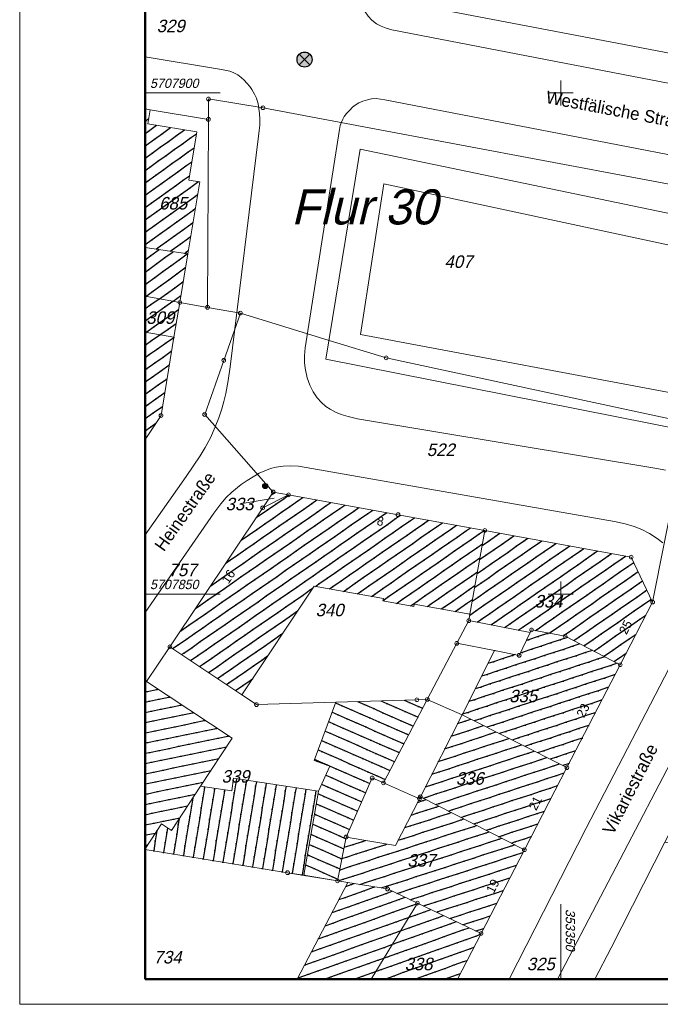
# Model space of a CAD drawing. Extents: x 353221 to 353679, y 5707809 to 5707957.
# Tile 1 of 21: x 353296 to 353360, y 5707809 to 5707907. Entities that reach past the tile are written whole.
import ezdxf

# ---------------------------------------------------------------- set-up
doc = ezdxf.new("R2010")
doc.units = 0
doc.header["$MEASUREMENT"] = 0
doc.linetypes.add('LINE_LT_4', pattern=[10000, 10000, 0])
for name, color, linetype in [('ALK', 7, 'Continuous'), ('Beschriftung-Punkte', 7, 'Continuous'), ('Gebäude', 7, 'Continuous'), ('Kanaldeckel', 7, 'Continuous'), ('Verm Rahmen P-1', 7, 'Continuous'), ('ZL_Linien', 7, 'Continuous')]:
    doc.layers.add(name, color=color, linetype=linetype)
doc.styles.add('10', font='txt', dxfattribs={"oblique": 13.5, "height": 1})
doc.styles.add('2001', font='txt', dxfattribs={"oblique": 13.5, "height": 1})
doc.styles.add('2002', font='txt', dxfattribs={"oblique": 13.5, "height": 1})
doc.styles.add('2003', font='txt', dxfattribs={"height": 1})
doc.styles.add('2004', font='txt', dxfattribs={"height": 1})
doc.styles.add('44', font='txt', dxfattribs={"height": 1})

# ---------------------------------------------------------------- blocks, each defined once
blk = doc.blocks.new('2050')
at = {"true_color": 0x000000}
h = blk.add_hatch(color=18, dxfattribs=at)
edge = h.paths.add_edge_path(flags=0)
edge.add_arc((0, 0), 1.5, 0, 360)
at = {"color": 1, "lineweight": 25, "true_color": 0xff0000}
for q in [(-1.06, 1.06), (-1.06, -1.06), (1.06, 1.06), (1.06, -1.06)]:
    blk.add_line((0, 0), q, dxfattribs=at)
blk.add_circle((0, 0), 1.5, dxfattribs=at)
blk = doc.blocks.new('107')
at = {"true_color": 0x000000}
h = blk.add_hatch(color=18, dxfattribs=at)
edge = h.paths.add_edge_path(flags=0)
edge.add_arc((0, 0), 0.5, 0, 360)
at = {"color": 1, "lineweight": 25, "true_color": 0xff0000}
blk.add_circle((0, 0), 0.5, dxfattribs=at)

msp = doc.modelspace()

# ---------------------------------------------------------------- hatches: boundary and pattern name
at = {"layer": 'Gebäude', "true_color": 0xff0000}
h = msp.add_hatch(dxfattribs=at)
h.set_pattern_fill('STRATIS_AreaStyle140', color=1, style=0, pattern_type=2)
h.set_pattern_definition([(-324.346, (353308.5349, 5707898.4082), (0.229655, 1.39544), [0, 0, 1])])
h.paths.add_polyline_path([(353308.535, 5707884.595), (353308.535, 5707898.408), (353309.056, 5707898.322), (353308.823, 5707896.914), (353313.684, 5707896.114), (353312.889, 5707891.316), (353313.987, 5707891.136), (353312.795, 5707883.938)])
h = msp.add_hatch(dxfattribs=at)
h.set_pattern_fill('STRATIS_AreaStyle141', color=1, style=0, pattern_type=2)
h.set_pattern_definition([(-323.773, (353308.5349, 5707884.5955), (0.2157, 1.39767), [0, 0, 1])])
h.paths.add_polyline_path([(353308.535, 5707879.715), (353308.535, 5707884.595), (353312.795, 5707883.938), (353311.995, 5707879.104)])
h = msp.add_hatch(dxfattribs=at)
h.set_pattern_fill('STRATIS_AreaStyle139', color=1, style=0, pattern_type=2)
h.set_pattern_definition([(-325.021, (353308.5349, 5707879.7154), (0.24608, 1.39264), [0, 0, 1])])
h.paths.add_polyline_path([(353308.535, 5707865.418), (353308.535, 5707879.715), (353311.995, 5707879.104), (353311.421, 5707875.629), (353310.129, 5707867.817)])
h = msp.add_hatch(dxfattribs=at)
h.set_pattern_fill('STRATIS_AreaStyle142', color=1, style=0, pattern_type=2)
h.set_pattern_definition([(-325.3043, (353311.012, 5707860.187), (0.252968, 1.391405), [0, 0, 1])])
h.paths.add_polyline_path([(353311.012, 5707844.746), (353318.19, 5707839.952), (353325.392, 5707850.8), (353332.314, 5707849.562), (353332.27, 5707849.317), (353335.332, 5707848.77), (353335.375, 5707849.013), (353340.942, 5707848.016), (353342.424, 5707856.352), (353333.772, 5707857.925), (353322.848, 5707859.91), (353321.323, 5707860.187), (353320.273, 5707858.613)])
h = msp.add_hatch(dxfattribs=at)
h.set_pattern_fill('STRATIS_AreaStyle148', color=1, style=0, pattern_type=2)
h.set_pattern_definition([(-325.298, (353340.825, 5707856.352), (0.252815, 1.391433), [0, 0, 1])])
h.paths.add_polyline_path([(353340.825, 5707847.358), (353346.959, 5707846.158), (353347.092, 5707846.43), (353350.444, 5707845.805), (353355.927, 5707842.954), (353359.169, 5707849.215), (353357.031, 5707853.698), (353342.424, 5707856.352), (353340.942, 5707848.016)])
h = msp.add_hatch(dxfattribs=at)
h.set_pattern_fill('STRATIS_AreaStyle147', color=1, style=0, pattern_type=2)
h.set_pattern_definition([(-161.7924, (353340.152, 5707846.43), (-0.63747, -1.26239), [0, 0, 1])])
h.paths.add_polyline_path([(353340.152, 5707837.973), (353350.614, 5707832.69), (353355.927, 5707842.954), (353350.444, 5707845.805), (353347.092, 5707846.43), (353346.959, 5707846.158), (353345.856, 5707843.895), (353343.396, 5707844.371)])
h = msp.add_hatch(dxfattribs=at)
h.set_pattern_fill('STRATIS_AreaStyle145', color=1, style=0, pattern_type=2)
h.set_pattern_definition([(-348.367, (353308.5349, 5707841.269), (0.777823, 1.1811), [0, 0, 1])])
h.paths.add_polyline_path([(353308.535, 5707824.601), (353308.535, 5707841.039), (353308.687, 5707841.269), (353317.239, 5707835.637), (353314.08, 5707830.839), (353311.18, 5707826.436), (353310.178, 5707827.096)])
h = msp.add_hatch(dxfattribs=at)
h.set_pattern_fill('STRATIS_AreaStyle144', color=1, style=0, pattern_type=2)
h.set_pattern_definition([(-23.7475, (353324.5366, 5707840.4808), (1.318036, 0.51262), [0, 0, 1])])
h.paths.add_polyline_path([(353326.966, 5707832.827), (353325.831, 5707830.353), (353324.363, 5707821.948), (353327.74, 5707821.398), (353328.595, 5707825.766), (353331.189, 5707831.662), (353332.314, 5707831.167), (353336.692, 5707839.496), (353335.645, 5707839.464), (353327.564, 5707839.22), (353325.399, 5707833.412)])
h = msp.add_hatch(dxfattribs=at)
h.set_pattern_fill('STRATIS_AreaStyle149', color=1, style=0, pattern_type=2)
h.set_pattern_definition([(-341.7924, (353336, 5707837.973), (0.63747, 1.26239), [0, 0, 1])])
h.paths.add_polyline_path([(353336, 5707829.785), (353346.373, 5707824.496), (353350.614, 5707832.69), (353340.152, 5707837.973)])
h = msp.add_hatch(dxfattribs=at)
h.set_pattern_fill('STRATIS_AreaStyle143', color=1, style=0, pattern_type=2)
h.set_pattern_definition([(-99.2545, (353308.7085, 5707832.6168), (0.826164, -1.147804), [0, 0, 1])])
h.paths.add_polyline_path([(353308.535, 5707824.527), (353308.535, 5707824.601), (353310.178, 5707827.096), (353311.18, 5707826.436), (353314.08, 5707830.839), (353317.181, 5707830.371), (353317.371, 5707831.632), (353325.831, 5707830.353), (353324.363, 5707821.948), (353322.76, 5707822.209)])
h = msp.add_hatch(dxfattribs=at)
h.set_pattern_fill('STRATIS_AreaStyle146', color=1, style=0, pattern_type=2)
h.set_pattern_definition([(-342.016, (353327.74, 5707829.785), (0.642396, 1.25989), [0, 0, 1])])
h.paths.add_polyline_path([(353335.704, 5707819.173), (353342.055, 5707816.154), (353346.373, 5707824.496), (353336, 5707829.785), (353335.902, 5707829.592), (353333.534, 5707824.923), (353328.595, 5707825.766), (353327.74, 5707821.398), (353328.763, 5707821.231), (353332.735, 5707820.584)])
h = msp.add_hatch(dxfattribs=at)
h.set_pattern_fill('STRATIS_AreaStyle150', color=1, style=0, pattern_type=2)
h.set_pattern_definition([(-340.4245, (353323.7055, 5707821.231), (0.60715, 1.27725), [0, 0, 1])])
h.paths.add_polyline_path([(353323.706, 5707811.584), (353339.689, 5707811.584), (353342.055, 5707816.154), (353335.704, 5707819.173), (353332.735, 5707820.584), (353328.763, 5707821.231)])

# ---------------------------------------------------------------- linework, layer by layer
at = {"layer": 'ALK', "color": 1, "lineweight": 13, "true_color": 0xff0000}
msp.add_line((353318.031, 5707859.015), (353321.412, 5707859.566), dxfattribs=at)
at = {"layer": 'ALK', "color": 1, "lineweight": 18, "true_color": 0xff0000}
for points in [[(353338.914, 5707954.084), (353331.532, 5707909.591), (353354.915, 5707905.115), (353369.702, 5707902.282), (353426.952, 5707891.299), (353491.369, 5707878.939), (353516.874, 5707873.934), (353521.891, 5707879.894), (353526.985, 5707885.943), (353532.535, 5707892.535), (353535.309, 5707895.83), (353540.449, 5707901.936), (353541.152, 5707902.771), (353536.668, 5707906.617), (353532.493, 5707910.19), (353532.272, 5707910.389), (353521.855, 5707919.321), (353535.83, 5707933.866), (353546.473, 5707944.95), (353550.63, 5707949.278), (353550.074, 5707949.754), (353554.297, 5707954.084)], [(353308.535, 5707898.408), (353309.056, 5707898.322), (353314.849, 5707897.363), (353314.857, 5707899.401), (353320.304, 5707898.524), (353330.364, 5707896.629), (353367.201, 5707889.688), (353369.702, 5707902.282), (353354.915, 5707905.115), (353331.532, 5707909.591), (353322.099, 5707911.394), (353315.319, 5707912.51), (353308.535, 5707913.633)], [(353308.535, 5707879.715), (353311.995, 5707879.104), (353314.779, 5707878.613), (353314.849, 5707897.363), (353309.056, 5707898.322), (353308.535, 5707898.408)], [(353353.414, 5707811.584), (353355.015, 5707814.712), (353360.393, 5707825.253), (353364.117, 5707832.537), (353372.491, 5707848.918), (353375.391, 5707863.852), (353375.492, 5707864.374), (353379.936, 5707887.294), (353370.97, 5707888.946), (353368.812, 5707889.344), (353367.201, 5707889.688), (353362.717, 5707867.095), (353359.169, 5707849.215), (353355.927, 5707842.954), (353350.614, 5707832.69), (353346.373, 5707824.496), (353342.055, 5707816.154), (353339.689, 5707811.584)], [(353308.535, 5707865.418), (353310.129, 5707867.817), (353311.421, 5707875.629), (353311.995, 5707879.104), (353308.535, 5707879.715)], [(353308.535, 5707841.039), (353308.687, 5707841.269), (353311.012, 5707844.746), (353320.273, 5707858.613), (353321.323, 5707860.187), (353314.483, 5707867.913), (353316.384, 5707873.32), (353318.042, 5707878.036), (353314.779, 5707878.613), (353311.995, 5707879.104), (353311.421, 5707875.629), (353310.129, 5707867.817), (353308.535, 5707865.418)], [(353440.568, 5707811.584), (353441.984, 5707821.118), (353446.184, 5707849.46), (353437.38, 5707851.921), (353430.908, 5707853.166), (353402.108, 5707858.706), (353396.978, 5707832.144), (353396.15, 5707827.844), (353394.393, 5707818.738), (353360.393, 5707825.253), (353355.015, 5707814.712), (353353.414, 5707811.584)], [(353308.535, 5707824.527), (353322.76, 5707822.209), (353327.74, 5707821.398), (353328.595, 5707825.766), (353331.189, 5707831.662), (353332.314, 5707831.167), (353336.692, 5707839.496), (353335.645, 5707839.464), (353327.564, 5707839.22), (353319.647, 5707838.98), (353318.19, 5707839.952), (353311.012, 5707844.746), (353308.687, 5707841.269), (353308.535, 5707841.039)], [(353331.092, 5707811.584), (353335.704, 5707819.173), (353332.735, 5707820.584), (353328.763, 5707821.231), (353327.74, 5707821.398), (353322.76, 5707822.209), (353308.535, 5707824.527)], [(353339.689, 5707811.584), (353342.055, 5707816.154), (353335.704, 5707819.173), (353331.092, 5707811.584)]]:
    msp.add_lwpolyline(points, dxfattribs=at)
for points in [[(353314.67, 5707899.401, 1), (353315.045, 5707899.401, 1), (353314.67, 5707899.401)], [(353320.117, 5707898.524, 1), (353320.492, 5707898.524, 1), (353320.117, 5707898.524)], [(353314.661, 5707897.363, 1), (353315.036, 5707897.363, 1), (353314.661, 5707897.363)], [(353311.807, 5707879.104, 1), (353312.182, 5707879.104, 1), (353311.807, 5707879.104)], [(353314.591, 5707878.613, 1), (353314.966, 5707878.613, 1), (353314.591, 5707878.613)], [(353317.855, 5707878.036, 1), (353318.23, 5707878.036, 1), (353317.855, 5707878.036)], [(353316.197, 5707873.32, 1), (353316.572, 5707873.32, 1), (353316.197, 5707873.32)], [(353332.405, 5707873.572, 1), (353332.78, 5707873.572, 1), (353332.405, 5707873.572)], [(353309.942, 5707867.817, 1), (353310.317, 5707867.817, 1), (353309.942, 5707867.817)], [(353314.296, 5707867.913, 1), (353314.671, 5707867.913, 1), (353314.296, 5707867.913)], [(353321.135, 5707860.187, 1), (353321.51, 5707860.187, 1), (353321.135, 5707860.187)], [(353322.66, 5707859.91, 1), (353323.035, 5707859.91, 1), (353322.66, 5707859.91)], [(353320.085, 5707858.613, 1), (353320.46, 5707858.613, 1), (353320.085, 5707858.613)], [(353333.584, 5707857.925, 1), (353333.959, 5707857.925, 1), (353333.584, 5707857.925)], [(353342.236, 5707856.352, 1), (353342.611, 5707856.352, 1), (353342.236, 5707856.352)], [(353356.844, 5707853.698, 1), (353357.219, 5707853.698, 1), (353356.844, 5707853.698)], [(353358.981, 5707849.215, 1), (353359.356, 5707849.215, 1), (353358.981, 5707849.215)], [(353340.638, 5707847.358, 1), (353341.013, 5707847.358, 1), (353340.638, 5707847.358)], [(353346.905, 5707846.43, 1), (353347.28, 5707846.43, 1), (353346.905, 5707846.43)], [(353350.257, 5707845.805, 1), (353350.632, 5707845.805, 1), (353350.257, 5707845.805)], [(353339.448, 5707845.098, 1), (353339.823, 5707845.098, 1), (353339.448, 5707845.098)], [(353310.824, 5707844.746, 1), (353311.199, 5707844.746, 1), (353310.824, 5707844.746)], [(353345.669, 5707843.895, 1), (353346.044, 5707843.895, 1), (353345.669, 5707843.895)], [(353355.74, 5707842.954, 1), (353356.115, 5707842.954, 1), (353355.74, 5707842.954)], [(353319.459, 5707838.98, 1), (353319.834, 5707838.98, 1), (353319.459, 5707838.98)], [(353335.458, 5707839.464, 1), (353335.833, 5707839.464, 1), (353335.458, 5707839.464)], [(353336.504, 5707839.496, 1), (353336.879, 5707839.496, 1), (353336.504, 5707839.496)], [(353350.427, 5707832.69, 1), (353350.802, 5707832.69, 1), (353350.427, 5707832.69)], [(353331.002, 5707831.662, 1), (353331.377, 5707831.662, 1), (353331.002, 5707831.662)], [(353332.127, 5707831.167, 1), (353332.502, 5707831.167, 1), (353332.127, 5707831.167)], [(353335.715, 5707829.592, 1), (353336.09, 5707829.592, 1), (353335.715, 5707829.592)], [(353335.812, 5707829.785, 1), (353336.188, 5707829.785, 1), (353335.812, 5707829.785)], [(353328.407, 5707825.766, 1), (353328.782, 5707825.766, 1), (353328.407, 5707825.766)], [(353346.186, 5707824.496, 1), (353346.561, 5707824.496, 1), (353346.186, 5707824.496)], [(353322.573, 5707822.209, 1), (353322.948, 5707822.209, 1), (353322.573, 5707822.209)], [(353327.552, 5707821.398, 1), (353327.927, 5707821.398, 1), (353327.552, 5707821.398)], [(353332.547, 5707820.584, 1), (353332.922, 5707820.584, 1), (353332.547, 5707820.584)], [(353335.517, 5707819.173, 1), (353335.892, 5707819.173, 1), (353335.517, 5707819.173)], [(353341.867, 5707816.154, 1), (353342.242, 5707816.154, 1), (353341.867, 5707816.154)]]:
    msp.add_lwpolyline(points, format="xyb", close=True, dxfattribs=at)
for points in [[(353314.779, 5707878.613), (353318.042, 5707878.036), (353326.904, 5707875.317), (353332.592, 5707873.572), (353362.57, 5707867.128), (353362.717, 5707867.095), (353367.201, 5707889.688), (353330.364, 5707896.629), (353320.304, 5707898.524), (353314.857, 5707899.401), (353314.849, 5707897.363), (353314.779, 5707878.613)], [(353322.848, 5707859.91), (353333.772, 5707857.925), (353342.424, 5707856.352), (353357.031, 5707853.698), (353359.169, 5707849.215), (353362.717, 5707867.095), (353362.57, 5707867.128), (353332.592, 5707873.572), (353326.904, 5707875.317), (353318.042, 5707878.036), (353316.384, 5707873.32), (353314.483, 5707867.913), (353321.323, 5707860.187), (353322.848, 5707859.91)], [(353311.012, 5707844.746), (353318.19, 5707839.952), (353319.647, 5707838.98), (353327.564, 5707839.22), (353335.645, 5707839.464), (353336.692, 5707839.496), (353339.636, 5707845.098), (353340.825, 5707847.358), (353340.942, 5707848.016), (353342.424, 5707856.352), (353333.772, 5707857.925), (353322.848, 5707859.91), (353320.273, 5707858.613), (353311.012, 5707844.746)], [(353320.273, 5707858.613), (353322.848, 5707859.91), (353321.323, 5707860.187), (353320.273, 5707858.613)], [(353343.396, 5707844.371), (353345.856, 5707843.895), (353346.959, 5707846.158), (353347.092, 5707846.43), (353350.444, 5707845.805), (353355.927, 5707842.954), (353359.169, 5707849.215), (353357.031, 5707853.698), (353342.424, 5707856.352), (353340.942, 5707848.016), (353340.825, 5707847.358), (353339.636, 5707845.098), (353343.396, 5707844.371)], [(353340.152, 5707837.973), (353350.614, 5707832.69), (353355.927, 5707842.954), (353350.444, 5707845.805), (353347.092, 5707846.43), (353346.959, 5707846.158), (353345.856, 5707843.895), (353343.396, 5707844.371), (353339.636, 5707845.098), (353336.692, 5707839.496), (353340.152, 5707837.973)], [(353332.314, 5707831.167), (353335.902, 5707829.592), (353336, 5707829.785), (353346.373, 5707824.496), (353350.614, 5707832.69), (353340.152, 5707837.973), (353336.692, 5707839.496), (353332.314, 5707831.167)], [(353335.704, 5707819.173), (353342.055, 5707816.154), (353346.373, 5707824.496), (353336, 5707829.785), (353335.902, 5707829.592), (353332.314, 5707831.167), (353331.189, 5707831.662), (353328.595, 5707825.766), (353327.74, 5707821.398), (353328.763, 5707821.231), (353332.735, 5707820.584), (353335.704, 5707819.173)]]:
    msp.add_lwpolyline(points, close=True, dxfattribs=at)
at = {"layer": 'Gebäude', "color": 1, "lineweight": 18, "true_color": 0xff0000}
msp.add_line((353311.421, 5707875.629), (353308.535, 5707876.139), dxfattribs=at)
for points in [[(353308.535, 5707884.595), (353312.795, 5707883.938), (353313.987, 5707891.136), (353312.889, 5707891.316), (353313.684, 5707896.114), (353308.823, 5707896.914), (353309.056, 5707898.322), (353308.535, 5707898.408)], [(353308.535, 5707879.715), (353311.995, 5707879.104), (353312.795, 5707883.938), (353308.535, 5707884.595)], [(353308.535, 5707865.418), (353310.129, 5707867.817), (353311.421, 5707875.629), (353311.995, 5707879.104), (353308.535, 5707879.715)], [(353308.535, 5707824.601), (353310.178, 5707827.096), (353311.18, 5707826.436), (353314.08, 5707830.839), (353317.239, 5707835.637), (353308.687, 5707841.269), (353308.535, 5707841.039)], [(353308.535, 5707824.527), (353322.76, 5707822.209), (353324.363, 5707821.948), (353325.831, 5707830.353), (353317.371, 5707831.632), (353317.181, 5707830.371), (353314.08, 5707830.839), (353311.18, 5707826.436), (353310.178, 5707827.096), (353308.535, 5707824.601)], [(353339.689, 5707811.584), (353342.055, 5707816.154), (353335.704, 5707819.173), (353332.735, 5707820.584), (353328.763, 5707821.231), (353323.706, 5707811.584)]]:
    msp.add_lwpolyline(points, dxfattribs=at)
for points in [[(353311.012, 5707844.746), (353318.19, 5707839.952), (353325.392, 5707850.8), (353332.314, 5707849.562), (353332.27, 5707849.317), (353335.332, 5707848.77), (353335.375, 5707849.013), (353340.942, 5707848.016), (353342.424, 5707856.352), (353333.772, 5707857.925), (353322.848, 5707859.91), (353321.323, 5707860.187), (353320.273, 5707858.613), (353311.012, 5707844.746)], [(353340.825, 5707847.358), (353346.959, 5707846.158), (353347.092, 5707846.43), (353350.444, 5707845.805), (353355.927, 5707842.954), (353359.169, 5707849.215), (353357.031, 5707853.698), (353342.424, 5707856.352), (353340.942, 5707848.016), (353340.825, 5707847.358)], [(353340.152, 5707837.973), (353350.614, 5707832.69), (353355.927, 5707842.954), (353350.444, 5707845.805), (353347.092, 5707846.43), (353346.959, 5707846.158), (353345.856, 5707843.895), (353343.396, 5707844.371), (353340.152, 5707837.973)], [(353326.966, 5707832.827), (353325.831, 5707830.353), (353324.363, 5707821.948), (353327.74, 5707821.398), (353328.595, 5707825.766), (353331.189, 5707831.662), (353332.314, 5707831.167), (353336.692, 5707839.496), (353335.645, 5707839.464), (353327.564, 5707839.22), (353325.399, 5707833.412), (353326.966, 5707832.827)], [(353336, 5707829.785), (353346.373, 5707824.496), (353350.614, 5707832.69), (353340.152, 5707837.973), (353336, 5707829.785)], [(353335.704, 5707819.173), (353342.055, 5707816.154), (353346.373, 5707824.496), (353336, 5707829.785), (353335.902, 5707829.592), (353333.534, 5707824.923), (353328.595, 5707825.766), (353327.74, 5707821.398), (353328.763, 5707821.231), (353332.735, 5707820.584), (353335.704, 5707819.173)]]:
    msp.add_lwpolyline(points, close=True, dxfattribs=at)
at = {"layer": 'Verm Rahmen P-1', "color": 18, "linetype": 'LINE_LT_4', "lineweight": 13, "true_color": 0x000000}
for p, q in [((353296.03, 5707809.08), (353296.03, 5707956.58)), ((353678.53, 5707809.08), (353296.03, 5707809.08))]:
    msp.add_line(p, q, dxfattribs=at)
at = {"layer": 'Verm Rahmen P-1', "color": 7, "lineweight": 50, "true_color": 0xffffff}
for p, q in [((353308.53, 5707811.58), (353308.53, 5707954.08)), ((353586.03, 5707811.58), (353308.53, 5707811.58))]:
    msp.add_line(p, q, dxfattribs=at)
at = {"layer": 'Verm Rahmen P-1', "color": 18, "linetype": 'LINE_LT_4', "lineweight": 50, "true_color": 0x000000}
for p, q in [((353308.53, 5707811.58), (353308.53, 5707954.08)), ((353308.53, 5707811.58), (353308.53, 5707954.08)), ((353586.03, 5707811.58), (353308.53, 5707811.58)), ((353676.03, 5707811.58), (353308.53, 5707811.58))]:
    msp.add_line(p, q, dxfattribs=at)
at = {"layer": 'Verm Rahmen P-1', "color": 1, "lineweight": 13, "true_color": 0xff0000}
for p, q in [((353350, 5707898.75), (353350, 5707901.25)), ((353308.53, 5707900), (353316.03, 5707900)), ((353348.75, 5707900), (353351.25, 5707900)), ((353350, 5707848.75), (353350, 5707851.25)), ((353308.53, 5707850), (353316.03, 5707850)), ((353348.75, 5707850), (353351.25, 5707850)), ((353350, 5707811.58), (353350, 5707819.08))]:
    msp.add_line(p, q, dxfattribs=at)
at = {"layer": 'ZL_Linien', "color": 254, "lineweight": 13, "true_color": 0xdcdcdc}
for points in [[(353308.535, 5707855.924), (353312.62, 5707861.733), (353314.031, 5707863.814), (353314.534, 5707864.627), (353315.052, 5707865.605), (353315.541, 5707866.689), (353315.893, 5707867.601), (353316.191, 5707868.492), (353316.398, 5707869.216), (353316.597, 5707870.002), (353316.84, 5707871.302), (353317.021, 5707872.679), (353319.842, 5707895.697), (353319.914, 5707896.262), (353319.969, 5707896.791), (353319.988, 5707897.402), (353319.951, 5707897.944), (353319.901, 5707898.418), (353319.832, 5707898.904), (353319.664, 5707899.465), (353319.465, 5707899.895), (353319.197, 5707900.337), (353318.979, 5707900.643), (353318.698, 5707900.985), (353318.426, 5707901.277), (353318.137, 5707901.546), (353317.799, 5707901.792), (353317.377, 5707902.007), (353316.994, 5707902.172), (353316.487, 5707902.289), (353315.974, 5707902.378), (353308.535, 5707903.604)], [(353360.18, 5707855.111), (353359.606, 5707855.566), (353358.854, 5707856.047), (353358.09, 5707856.445), (353357.32, 5707856.752), (353356.427, 5707857.022), (353355.371, 5707857.248), (353323.847, 5707862.769), (353323.055, 5707862.813), (353322.315, 5707862.763), (353321.608, 5707862.668), (353321.045, 5707862.518), (353320.472, 5707862.313), (353319.913, 5707862.054), (353319.312, 5707861.713), (353318.725, 5707861.344), (353318.125, 5707860.935), (353317.183, 5707860.184), (353316.61, 5707859.638), (353316.092, 5707859.011), (353315.396, 5707858.064), (353308.535, 5707848.156)], [(353344.867, 5707811.584), (353352.547, 5707826.639), (353361.707, 5707844.348)]]:
    msp.add_lwpolyline(points, dxfattribs=at)
for points in [[(353336.48, 5707954.084, 0), (353329.956, 5707913.564, 0), (353329.825, 5707912.603, 0), (353329.762, 5707911.791, 0), (353329.746, 5707911.167, 0), (353329.785, 5707910.593, 0), (353329.903, 5707909.901, 0), (353330.033, 5707909.3, 0), (353330.177, 5707908.804, 0), (353330.428, 5707908.2, 0), (353330.787, 5707907.658, 0), (353331.143, 5707907.25, 0), (353331.626, 5707906.898, 0), (353332.09, 5707906.661, 0), (353332.592, 5707906.454, 0), (353333.157, 5707906.304, 0), (353365.71, 5707900.009, 41.611)], [(353360.438, 5707862.368, 0), (353359.592, 5707862.546, 0), (353329.732, 5707867.502, 0), (353328.787, 5707867.72, 0), (353328.108, 5707867.908, 0), (353327.534, 5707868.159, 0), (353327.004, 5707868.441, 0), (353326.569, 5707868.735, 0), (353326.139, 5707869.113, 0), (353325.691, 5707869.6, 0), (353325.302, 5707870.181, 0), (353324.965, 5707870.841, 0), (353324.717, 5707871.575, 0), (353324.511, 5707872.54, 0), (353324.451, 5707873.109, 0), (353324.438, 5707873.786, 0), (353324.52, 5707874.564, 0), (353327.937, 5707896.361, 0), (353328.012, 5707896.754, 0), (353328.115, 5707897.098, 0), (353328.253, 5707897.388, 0), (353328.411, 5707897.65, 0), (353328.637, 5707897.937, 0), (353328.949, 5707898.291, 0), (353329.225, 5707898.567, 0), (353329.49, 5707898.78, 0), (353329.873, 5707899.015, 0), (353330.266, 5707899.194, 0), (353330.721, 5707899.33, 0), (353331.114, 5707899.414, 0), (353331.577, 5707899.453, 0), (353332.451, 5707899.317, 0), (353364.483, 5707893.114, 41.649)], [(353367.069, 5707886.694, 41.801), (353330.002, 5707894.384, 0), (353329.535, 5707891.512, 0), (353326.561, 5707873.432, 0), (353362.656, 5707866.303, 0), (353375.408, 5707863.786, 0), (353401.079, 5707858.92, 0), (353437.318, 5707851.904, 0), (353446.13, 5707849.458, 0), (353470.944, 5707844.675, 0), (353472.893, 5707842.141, 0), (353474.403, 5707839.792, 0), (353475.913, 5707828.047, 0), (353477.927, 5707831.403, 0), (353476.219, 5707843.658, 0), (353485.009, 5707841.963, 0), (353488.482, 5707845.489, 0), (353448.228, 5707854.054, 0), (353436.851, 5707855.785, 0), (353437.657, 5707858.752, 0), (353444.369, 5707857.242, 0), (353445.869, 5707863.955, 0)], [(353362.831, 5707884.388, 41.788), (353332.366, 5707890.933, 0), (353330.01, 5707875.896, 0), (353363.327, 5707869.659, 0), (353371.213, 5707868.149, 0), (353373.652, 5707880.472, 41.705)], [(353349.689, 5707811.584, 0), (353367.589, 5707845.912, 0)]]:
    msp.add_polyline3d(points, dxfattribs=at)

# ---------------------------------------------------------------- block references
at = {"layer": 'ALK', "xscale": 0.5, "yscale": 0.5, "zscale": 0.5}
msp.add_blockref('107', (353320.53, 5707860.78), dxfattribs=at)
at = {"layer": 'Kanaldeckel', "xscale": 0.5, "yscale": 0.5, "zscale": 0.5}
msp.add_blockref('2050', (353324.443, 5707903.331, 41.837), dxfattribs=at)

# ---------------------------------------------------------------- texts
at = {"layer": 'ALK', "color": 1, "true_color": 0xff0000, "line_spacing_factor": 0.959981}
for s, insert, char_height, attachment_point, style in [('329', (353311.093, 5707906.675), 1.25, 5, '2001'), ('Flur 30', (353323.106, 5707890.382), 3.5, 1, '2002'), ('685', (353311.338, 5707888.991), 1.25, 5, '2001'), ('407', (353339.796, 5707883.161), 1.25, 5, '2001'), ('309', (353310.048, 5707877.579), 1.25, 5, '2001'), ('522', (353338.029, 5707864.394), 1.25, 5, '2001'), ('333', (353317.96, 5707858.982), 1.25, 5, '2001'), ('757', (353312.279, 5707852.408), 1.25, 5, '2001'), ('334', (353348.775, 5707849.283), 1.25, 5, '2001'), ('340', (353326.945, 5707848.408), 1.25, 5, '2001'), ('335', (353346.252, 5707839.827), 1.25, 5, '2001'), ('339', (353317.557, 5707831.813), 1.25, 5, '2001'), ('336', (353340.926, 5707831.604), 1.25, 5, '2001'), ('337', (353336.097, 5707823.428), 1.25, 5, '2001'), ('734', (353310.784, 5707813.77), 1.25, 5, '2001'), ('338', (353335.816, 5707813.095), 1.25, 5, '2001'), ('325', (353348.009, 5707813.095), 1.25, 5, '2001')]:
    msp.add_mtext(s, dxfattribs=dict(at, insert=insert, char_height=char_height, attachment_point=attachment_point, style=style))
at = {"layer": 'ALK', "color": 1, "true_color": 0xff0000, "char_height": 1.25, "attachment_point": 5, "line_spacing_factor": 0.959981, "style": '2004'}
for s, insert, rotation in [('Westfälische Straße', (353355.905, 5707898.214), 349.23339), ('Heinestraße', (353312.528, 5707858.25), 54.88452), ('Vikariestraße', (353356.934, 5707830.558), 62.64972)]:
    msp.add_mtext(s, dxfattribs=dict(at, insert=insert, rotation=rotation))
at = {"layer": 'Beschriftung-Punkte', "color": 7, "true_color": 0xffffff, "insert": (353324.939, 5707903.166), "char_height": 0.01, "attachment_point": 1, "line_spacing_factor": 0.959981, "style": '44'}
msp.add_mtext(' 41.84 ', dxfattribs=at)
at = {"layer": 'Gebäude', "color": 7, "true_color": 0xffffff, "char_height": 0.9, "attachment_point": 5, "line_spacing_factor": 0.959981, "style": '2003'}
for s, insert, rotation in [('8', (353332.008, 5707857.276), 349.70112), ('16', (353316.85, 5707851.752), 56.26323), ('25', (353356.474, 5707846.704), 62.62452), ('23', (353352.228, 5707838.394), 62.63235), ('21', (353347.457, 5707829.145), 62.63514), ('19', (353343.226, 5707820.868), 62.63298)]:
    msp.add_mtext(s, dxfattribs=dict(at, insert=insert, rotation=rotation))
at = {"layer": 'Verm Rahmen P-1', "color": 1, "true_color": 0xff0000, "char_height": 0.9286, "attachment_point": 1, "line_spacing_factor": 0.959981, "style": '10'}
for s, insert in [('5707900', (353309.03, 5707901.429)), ('5707850', (353309.03, 5707851.429))]:
    msp.add_mtext(s, dxfattribs=dict(at, insert=insert))
at = {"layer": 'Verm Rahmen P-1', "color": 1, "true_color": 0xff0000, "insert": (353351.429, 5707818.58), "char_height": 0.9286, "attachment_point": 1, "rotation": 270, "line_spacing_factor": 0.959981, "style": '10'}
msp.add_mtext('353350', dxfattribs=at)

doc.saveas('drawing.dxf')
